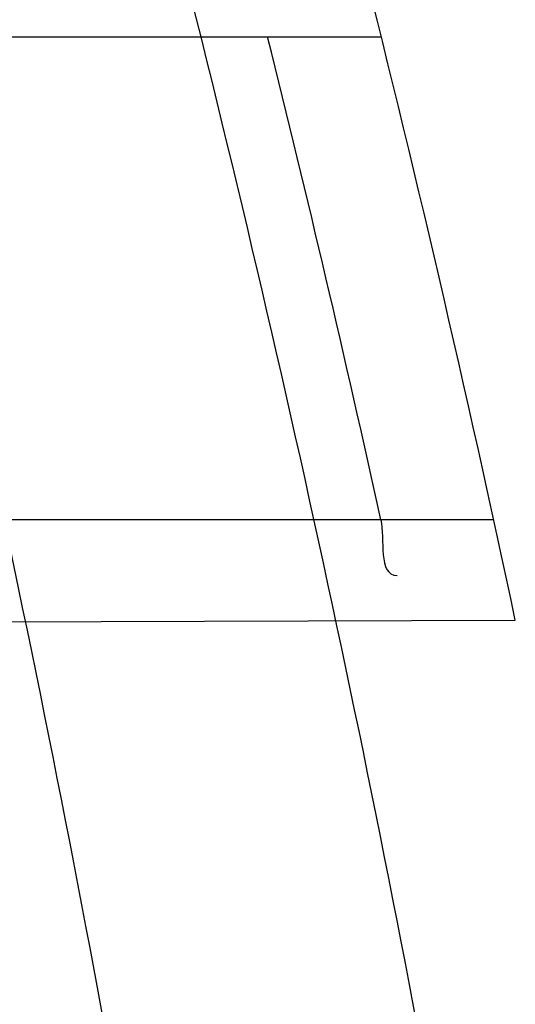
# Model space of a CAD drawing. Header units: millimetres. Extents: x 0 to 297, y 0 to 210.
# Tile 48 of 256: x 143.4959 to 143.5082, y 91.0589 to 91.0833. Entities that reach past the tile are written whole.
import ezdxf

# ---------------------------------------------------------------- set-up
doc = ezdxf.new("R2010")
doc.units = ezdxf.units.MM
doc.header["$LTSCALE"] = 16.335
doc.layers.get('0').update_dxf_attribs({"linetype": 'CONTINUOUS'})
for name, color, linetype in [('01_GLOBAL', 7, 'CONTINUOUS'), ('INTFCLR_1', 7, 'CONTINUOUS'), ('INTFCLR_144815', 7, 'CONTINUOUS')]:
    doc.layers.add(name, color=color, linetype=linetype)

msp = doc.modelspace()

# ---------------------------------------------------------------- linework, layer by layer
at = {"color": 7, "linetype": 'Continuous'}
msp.add_circle((144.2368034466, 92.193132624), 3.04, dxfattribs=at)
at = {"color": 9, "linetype": 'Continuous'}
msp.add_arc((144.2368034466, 92.193132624), 3.001038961, 182.9674534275, 267.0325465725, dxfattribs=at)
at = {"layer": '01_GLOBAL', "color": 7, "linetype": 'Continuous'}
msp.add_circle((144.2368034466, 92.193132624), 3.08, dxfattribs=at)
at = {"layer": 'INTFCLR_1', "color": 9, "linetype": 'Continuous'}
for p, q in [((143.4763827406, 91.0829089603), (143.5048999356, 91.0829089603)), ((143.5076924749, 91.0709089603), (143.4793763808, 91.0709089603)), ((143.4807515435, 91.0683197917), (143.5082285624, 91.06841570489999))]:
    msp.add_line(p, q, dxfattribs=at)
at = {"layer": 'INTFCLR_1', "color": 6, "linetype": 'Continuous'}
for centre, radius, start, end in [((143.076579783, 90.97690896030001), 0.4827613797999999, 270, 90.00000002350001), ((143.076579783, 90.97690896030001), 0.4587930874, 270, 90.00000002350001), ((143.076579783, 90.97690896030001), 0.441241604, 11.9691311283, 14.2357984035), ((143.0769582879, 90.9769136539), 0.4381320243, 12.3883355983, 14.0002124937)]:
    msp.add_arc(centre, radius, start, end, dxfattribs=at)
at = {"layer": 'INTFCLR_1', "color": 9, "linetype": 'Continuous'}
for points, knots in [([(143.505791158, 90.8276271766), (143.5067409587, 90.8302116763), (143.5086022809, 90.8354304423), (143.5121486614, 90.84601401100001), (143.5179028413, 90.8650111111), (143.5232385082, 90.8873082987), (143.5267617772, 90.90723622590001), (143.5282429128, 90.9174118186), (143.5290073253, 90.92329723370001), (143.5307716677, 90.93807275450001), (143.5326049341, 90.9633194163), (143.5323109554, 90.99310602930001), (143.5309256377, 91.0124090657), (143.5300542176, 91.021322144), (143.5294126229, 91.02725019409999), (143.5274302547, 91.04325002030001), (143.5229291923, 91.06887020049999), (143.5164430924, 91.09388353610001), (143.5118037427, 91.1087295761), (143.5100588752, 91.1140398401), (143.5074043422, 91.1218621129), (143.501415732, 91.13821577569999), (143.4910739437, 91.16221785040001), (143.4792964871, 91.1848938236), (143.4710860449, 91.1988510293), (143.4672487, 91.2050639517), (143.4646994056, 91.2091138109), (143.4578048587, 91.21976497), (143.446251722, 91.2361118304), (143.4302039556, 91.2560120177), (143.4166114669, 91.2709286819), (143.4071163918, 91.280463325), (143.4018664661, 91.2855115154), (143.3945821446, 91.292319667), (143.3843862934, 91.301234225), (143.373349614, 91.3098835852), (143.3667450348, 91.31458051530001), (143.3640805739, 91.316384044), (143.3625174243, 91.3174211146), (143.360134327, 91.3189510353), (143.3576340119, 91.3204557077), (143.3554317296, 91.3216111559), (143.3541938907, 91.32218598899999), (143.3532081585, 91.3225375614), (143.3525262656, 91.3226967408), (143.3519536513, 91.3226102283), (143.3518421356, 91.322071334), (143.35211692, 91.3214756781), (143.35259409, 91.3206502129), (143.3533650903, 91.31961113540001), (143.354392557, 91.3183442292), (143.3556852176, 91.31685831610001), (143.3572290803, 91.3151525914), (143.358673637, 91.31359842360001), (143.3599466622, 91.3122446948), (143.3621637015, 91.30990205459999), (143.3658426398, 91.3060562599), (143.3733257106, 91.29820400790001), (143.3814986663, 91.2893945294), (143.3889438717, 91.2809746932), (143.3935459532, 91.2756206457), (143.4009463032, 91.2668314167), (143.4122758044, 91.252588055), (143.4271285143, 91.2318655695), (143.4378788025, 91.2149484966), (143.4449171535, 91.2029069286), (143.4496927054, 91.19443764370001), (143.457931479, 91.1789786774), (143.4689344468, 91.1556341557), (143.4765250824, 91.1361710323), (143.480055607, 91.1260798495)], [0, 0, 0, 0, 0.0103790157, 0.0208837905, 0.0420711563, 0.0851838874, 0.1071959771, 0.1183352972, 0.1239410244, 0.1295662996, 0.174425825, 0.2192336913, 0.2417180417, 0.247353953, 0.2529903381, 0.2641931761, 0.3081223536, 0.3509244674, 0.3614867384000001, 0.3667496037, 0.3719933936, 0.3926231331, 0.4323811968, 0.4704128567, 0.4888542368, 0.4934078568, 0.4979383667, 0.5068920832, 0.5412323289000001, 0.5733304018, 0.6031976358, 0.6172527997, 0.6240454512, 0.6306500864, 0.6548352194, 0.6750684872, 0.6834752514, 0.6853781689, 0.6871962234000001, 0.6905460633, 0.6960524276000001, 0.6981915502, 0.6999110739, 0.7012078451, 0.7020914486, 0.7026255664, 0.703100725, 0.7038824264, 0.7050749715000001, 0.7066970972, 0.7087489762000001, 0.7112252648, 0.7141188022, 0.7174211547, 0.7192230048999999, 0.7211233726, 0.7295789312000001, 0.7392839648, 0.7620096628, 0.7748693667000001, 0.7816473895, 0.7886214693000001, 0.8181786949, 0.8502212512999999, 0.8846823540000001, 0.8936821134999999, 0.9027944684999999, 0.9213301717, 0.9597016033, 1, 1, 1, 1]), ([(143.3574002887, 91.32090895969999), (143.3579828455, 91.3209088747), (143.360948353, 91.3197357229), (143.3643531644, 91.3177442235), (143.3676585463, 91.31566523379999), (143.3692467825, 91.31463053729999), (143.3719545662, 91.31283211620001), (143.378664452, 91.3081521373), (143.3898825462, 91.2995381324), (143.4002548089, 91.29065717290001), (143.4076654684, 91.28387553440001), (143.4130031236, 91.27885055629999), (143.422653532, 91.2693642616), (143.4364709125, 91.2545242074), (143.4527894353, 91.23472347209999), (143.4645442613, 91.2184512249), (143.4715593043, 91.2078481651), (143.474151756, 91.2038188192), (143.4780526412, 91.1976396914), (143.4863962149, 91.18376385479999), (143.4983688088, 91.16121559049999), (143.5088888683, 91.1373346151), (143.5149812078, 91.1210611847), (143.5176807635, 91.1132799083), (143.5194547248, 91.1079989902), (143.524169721, 91.0932405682), (143.5307635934, 91.068371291), (143.5353421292, 91.0428843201), (143.5373581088, 91.02696958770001), (143.5380104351, 91.0210743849), (143.5388963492, 91.01221151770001), (143.5403047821, 90.993017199), (143.5406037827, 90.96339318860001), (143.5387395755, 90.93828707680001), (143.5369460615, 90.9235962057), (143.5361688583, 90.9177433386), (143.5346627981, 90.9076231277), (143.5310794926, 90.8877998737), (143.5256534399, 90.86562413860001), (143.5198047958, 90.8467377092), (143.5161994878, 90.83621326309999), (143.5143072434, 90.8310236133), (143.5133416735, 90.828453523)], [0, 0, 0, 0, 0.0031306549, 0.0166311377, 0.0214593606, 0.0240790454, 0.0268205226, 0.0389267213, 0.0680356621, 0.1027866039, 0.1122691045, 0.1220183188, 0.1421809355, 0.1849822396, 0.2309158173, 0.2799873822, 0.2927706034, 0.2992370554, 0.3057353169, 0.3320403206, 0.3862319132, 0.4428084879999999, 0.4721383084, 0.4795908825, 0.487069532, 0.5020757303, 0.5628487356, 0.6251729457, 0.6410612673, 0.6490543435, 0.6570463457, 0.6889269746, 0.7524526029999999, 0.8160592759, 0.8240370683, 0.8319876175, 0.8477879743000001, 0.8790177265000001, 0.9402188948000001, 0.970317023, 0.9852457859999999, 1, 1, 1, 1]), ([(143.480055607, 91.1260798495), (143.4837259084, 91.1155891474), (143.4903909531, 91.0940316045), (143.4967360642, 91.0663225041), (143.4998687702, 91.04781634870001), (143.5011284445, 91.03908602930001), (143.5019170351, 91.03321160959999), (143.5038463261, 91.0170292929), (143.5057008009, 90.99034417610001), (143.5054397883, 90.96356436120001), (143.5044671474, 90.9471924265), (143.504022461, 90.9412179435), (143.5032714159, 90.9323261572), (143.5012002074, 90.91339241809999), (143.4963788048, 90.88484585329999), (143.49048443, 90.86114028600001), (143.4864832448, 90.8475354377), (143.4848602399, 90.84220041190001), (143.4819377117, 90.8330489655), (143.4757637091, 90.8153843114), (143.4658991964, 90.7913053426), (143.4557508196, 90.7706295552), (143.4492053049, 90.7585613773), (143.4468307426, 90.7543048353), (143.4433023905, 90.74809499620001), (143.4357024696, 90.7352960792), (143.4236423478, 90.7168780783), (143.4088585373, 90.6967735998), (143.3981978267, 90.6836583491), (143.3920521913, 90.6764597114), (143.3897353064, 90.67377295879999), (143.3858253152, 90.6693041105), (143.3786022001, 90.6612629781), (143.3707422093, 90.65288706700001), (143.3636495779, 90.6454713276), (143.3593994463, 90.6410102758), (143.3560255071, 90.6373676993), (143.3538487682, 90.6348460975), (143.3526496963, 90.6332520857), (143.3521523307, 90.6324062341), (143.3518509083, 90.63179937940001), (143.3519780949, 90.6310096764), (143.3536612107, 90.6313530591), (143.3555127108, 90.6322404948), (143.3588652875, 90.6340529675), (143.3620632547, 90.63609007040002), (143.3646891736, 90.63783994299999), (143.3663741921, 90.6389985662), (143.3692060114, 90.6409804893), (143.3737350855, 90.64429641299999), (143.3800639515, 90.6492162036), (143.3895251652, 90.6570018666), (143.3979931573, 90.6645963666), (143.4054028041, 90.6717023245), (143.4107134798, 90.67694344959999), (143.4202844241, 90.68681168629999), (143.4339256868, 90.7022001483), (143.4499433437, 90.72266038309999), (143.4614126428, 90.7394215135), (143.4682300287, 90.75032242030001), (143.4707469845, 90.75446396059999), (143.4745342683, 90.76081850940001), (143.4826220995, 90.77508671), (143.4941655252, 90.79824657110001), (143.5021068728, 90.8176018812), (143.505791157, 90.8276271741)], [0, 0, 0, 0, 0.0419354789, 0.08505031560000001, 0.1071497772, 0.1127379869, 0.1183317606, 0.1295131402, 0.1742263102, 0.2191466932, 0.230445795, 0.2361065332, 0.241751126, 0.2641147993, 0.3079545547, 0.3508736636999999, 0.3561840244, 0.3614616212, 0.3719139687, 0.3924297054, 0.4320526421, 0.4700131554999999, 0.4792642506, 0.483852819, 0.4884035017, 0.5062126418, 0.5400088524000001, 0.5714206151, 0.6003317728, 0.6037560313, 0.6071340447, 0.6137178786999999, 0.6261602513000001, 0.6479155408, 0.6570536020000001, 0.6648783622, 0.6711643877, 0.6757843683, 0.6774462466, 0.6786751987, 0.6794900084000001, 0.6799813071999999, 0.6813020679, 0.6842478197, 0.6888651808, 0.6950795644, 0.6987591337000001, 0.70073729, 0.7027989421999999, 0.7117993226, 0.7219139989, 0.7330405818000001, 0.7580265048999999, 0.7648041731, 0.7717766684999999, 0.7861782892, 0.816667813, 0.8493175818, 0.8841610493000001, 0.8932352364, 0.8978283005, 0.9024468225, 0.9211469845, 0.9596997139, 1, 1, 1, 1]), ([(143.3574002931, 90.6329089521), (143.3572429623, 90.6329089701), (143.3568577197, 90.6329849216), (143.3568775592, 90.6336774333), (143.3572897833, 90.63438990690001), (143.3580025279, 90.63544892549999), (143.3590890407, 90.6367667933), (143.3605161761, 90.6383861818), (143.3622809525, 90.6402852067), (143.364262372, 90.64235883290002), (143.366417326, 90.6445772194), (143.3695810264, 90.647809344), (143.3761156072, 90.6544648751), (143.384127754, 90.66278898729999), (143.391492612, 90.67078447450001), (143.3954790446, 90.6752283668), (143.3978410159, 90.6779000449), (143.4041032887, 90.6850552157), (143.4149655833, 90.6980920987), (143.4300350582, 90.7180883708), (143.4423327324, 90.7364164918), (143.4500842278, 90.74915778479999), (143.4536819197, 90.7553382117), (143.4561024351, 90.75957339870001), (143.4627716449, 90.77157583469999), (143.4731139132, 90.7921423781), (143.4831746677, 90.8161140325), (143.4894718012, 90.8337029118), (143.4924519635, 90.8428134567), (143.4941067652, 90.8481240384), (143.4981845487, 90.86166066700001), (143.5041933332, 90.8852508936), (143.5091109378, 90.9136744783), (143.5112232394, 90.9325267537), (143.5119890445, 90.94137893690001), (143.5124424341, 90.9473263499), (143.5134340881, 90.9636235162), (143.5137003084, 90.9902855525), (143.5118091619, 91.01685089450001), (143.5098423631, 91.03295754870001), (143.5090383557, 91.0388051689), (143.5077538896, 91.047496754), (143.5045588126, 91.0659242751), (143.498087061, 91.0935137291), (143.4912937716, 91.1149624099), (143.4875537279, 91.1253987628)], [0, 0, 0, 0, 0.0008731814, 0.0017184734, 0.0032338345, 0.0055641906, 0.008732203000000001, 0.0127298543, 0.0175349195, 0.0231216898, 0.028646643, 0.0346996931, 0.0482229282, 0.0804128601, 0.09881585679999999, 0.1085510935, 0.1135452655, 0.1186072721, 0.1613234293, 0.207686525, 0.2575125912, 0.2837456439, 0.2904463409, 0.297201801, 0.3108185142, 0.3666506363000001, 0.4248611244, 0.4549770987, 0.470314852, 0.4780577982, 0.4858479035, 0.548777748, 0.6130125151, 0.6457681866, 0.6540348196, 0.6623247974, 0.6788712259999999, 0.7446474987, 0.8101274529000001, 0.8265054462, 0.8346996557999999, 0.8428862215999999, 0.8752668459, 0.9384715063, 1, 1, 1, 1])]:
    msp.add_open_spline(points, degree=3, knots=knots, dxfattribs=at)
at = {"layer": 'INTFCLR_1', "color": 6, "linetype": 'Continuous'}
for points, knots in [([(143.391388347, 91.3209089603), (143.3904120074, 91.3209089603), (143.3921762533, 91.3175482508), (143.3936912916, 91.315694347), (143.3961672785, 91.3124411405), (143.3992225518, 91.30876154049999), (143.403128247, 91.3040654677), (143.4076936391, 91.29861198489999), (143.4125904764, 91.2926805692), (143.4174256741, 91.286720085), (143.4219266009, 91.28104271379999), (143.4260587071, 91.27571427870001), (143.4298162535, 91.27075815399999), (143.4332121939, 91.266182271), (143.4362702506, 91.26197618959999), (143.4390204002, 91.2581218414), (143.4414908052, 91.2545969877), (143.44370074, 91.2513921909), (143.4456749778, 91.24848640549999), (143.4474377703, 91.24585559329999), (143.4490168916, 91.24346918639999), (143.4504211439, 91.2413232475), (143.4516679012, 91.2393981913), (143.4527743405, 91.2376740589), (143.4537663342, 91.2361152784), (143.4546489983, 91.2347177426), (143.4556772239, 91.23307898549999), (143.456672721, 91.23147797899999), (143.4576979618, 91.229813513), (143.4585721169, 91.2283843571), (143.4595323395, 91.2268022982), (143.4605887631, 91.22504676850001), (143.4617562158, 91.22308812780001), (143.4630444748, 91.22090314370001), (143.464465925, 91.21846216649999), (143.4660286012, 91.2157418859), (143.4677482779, 91.21270225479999), (143.4696392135, 91.20930191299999), (143.4717186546, 91.20548838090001), (143.4740086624, 91.2011951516), (143.4765248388, 91.1963580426), (143.4792812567, 91.1909028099), (143.4822951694, 91.18473858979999), (143.4855914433, 91.1777384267), (143.4891913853, 91.16974930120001), (143.4931140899, 91.16057587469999), (143.4973740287, 91.14998328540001), (143.5019825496, 91.13763594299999), (143.5068772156, 91.12325026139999), (143.5117345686, 91.10722271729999), (143.5162134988, 91.0902287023), (143.5200746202, 91.0730385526), (143.5232856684, 91.05580143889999), (143.5258459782, 91.03858559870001), (143.5277689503, 91.0213883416), (143.5290609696, 91.0042502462), (143.529733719, 90.9871546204), (143.5297948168, 90.97012845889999), (143.5292510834, 90.9531560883), (143.5281065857, 90.9362397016), (143.5263644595, 90.9193928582), (143.5240214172, 90.9025816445), (143.5210770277, 90.88582850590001), (143.5175167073, 90.8690970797), (143.5133376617, 90.85240858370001), (143.5085942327, 90.8359945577), (143.5035656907, 90.8206525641), (143.4986112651, 90.80703250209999), (143.4940105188, 90.7954001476), (143.4897809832, 90.7854046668), (143.485903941, 90.7767502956), (143.4823616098, 90.7692115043), (143.4791285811, 90.76260345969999), (143.4761817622, 90.75678861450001), (143.4734988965, 90.7516551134), (143.4710647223, 90.7471189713), (143.4688610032, 90.7431068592), (143.466865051, 90.7395466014), (143.4650570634, 90.7363786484), (143.4634184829, 90.7335526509), (143.461937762, 90.7310351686), (143.4606041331, 90.72879595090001), (143.4594032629, 90.72680144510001), (143.4583170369, 90.7250147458), (143.457331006, 90.7234069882), (143.4564183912, 90.7219306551), (143.4555069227, 90.720467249), (143.4545265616, 90.7189048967), (143.4534184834, 90.71715367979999), (143.4521719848, 90.7152023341), (143.4507682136, 90.71302749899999), (143.4491853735, 90.7106037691), (143.4474055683, 90.7079124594), (143.4454085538, 90.7049352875), (143.4431685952, 90.701647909), (143.4406602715, 90.6980271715), (143.4378551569, 90.6940523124), (143.4347311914, 90.6897123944), (143.4312583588, 90.6849889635), (143.4274059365, 90.6798656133), (143.4231637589, 90.6743560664), (143.4185304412, 90.6684770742), (143.4135422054, 90.66229925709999), (143.408452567, 90.6561180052), (143.4036878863, 90.6504204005), (143.3995946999, 90.6455048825), (143.3963986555, 90.6416642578), (143.3938021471, 90.6382708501), (143.3922373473, 90.6363594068), (143.3903920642, 90.6329089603), (143.391388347, 90.6329089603)], [0, 0, 0, 0, 0.0038604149, 0.007501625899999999, 0.0124785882, 0.0188917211, 0.0268498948, 0.0364677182, 0.0470694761, 0.05724446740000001, 0.066818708, 0.0757144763, 0.0839053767, 0.0914099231, 0.0982451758, 0.1044667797, 0.1101313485, 0.11526428, 0.1198589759, 0.1240215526, 0.1277856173, 0.1311734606, 0.1341617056, 0.1368541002, 0.1392736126, 0.1414672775, 0.143389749, 0.1469230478, 0.1489215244, 0.1511192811, 0.1535471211, 0.1562389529, 0.1592204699, 0.1625628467, 0.1662680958, 0.1703891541, 0.1749670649, 0.1800767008, 0.1857729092, 0.1921414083, 0.199315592, 0.2073311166, 0.2163077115, 0.2264451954, 0.2379233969, 0.2509534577, 0.2658909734, 0.2830621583, 0.3030578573, 0.3259639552, 0.3492662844, 0.3725305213, 0.3956109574, 0.4185782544, 0.4413347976, 0.4640172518, 0.4865192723, 0.5089682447, 0.5313242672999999, 0.5536477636, 0.5759939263, 0.5982772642, 0.6207472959, 0.6432362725, 0.6658996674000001, 0.6887559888, 0.7107777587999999, 0.7297237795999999, 0.7460531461, 0.7602331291, 0.7726347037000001, 0.7835467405, 0.7931663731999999, 0.8017211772, 0.8093215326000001, 0.8160683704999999, 0.8220757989, 0.8274205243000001, 0.8322066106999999, 0.8364980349, 0.8403367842, 0.8437547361, 0.8468031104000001, 0.8495420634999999, 0.8520223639, 0.8542604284, 0.8564046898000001, 0.8588391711, 0.861553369, 0.8645986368, 0.8679945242, 0.8717882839, 0.8760445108, 0.8807522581, 0.8859628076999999, 0.8917731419, 0.8981681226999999, 0.9051985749, 0.9129160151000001, 0.9213486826, 0.9305434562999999, 0.9404096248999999, 0.9509435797, 0.9619432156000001, 0.9720502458, 0.9803711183, 0.9870628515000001, 0.9922716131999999, 0.9960607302, 1, 1, 1, 1]), ([(143.3913883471, 90.6329089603), (143.3925009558, 90.6329089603), (143.3944304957, 90.6342092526), (143.3973970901, 90.6359951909), (143.4007982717, 90.63846662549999), (143.4050037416, 90.641686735), (143.4100111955, 90.64579797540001), (143.4155298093, 90.6505901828), (143.4211292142, 90.6557134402), (143.4264144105, 90.6607775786), (143.43125736, 90.6656028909), (143.4356657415, 90.6701567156), (143.4396603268, 90.6744161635), (143.4432708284, 90.6783761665), (143.4465216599, 90.6820354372), (143.4494397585, 90.68539654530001), (143.4520627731, 90.68848206), (143.4544121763, 90.6912986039), (143.456513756, 90.6938607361), (143.4583900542, 90.69618388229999), (143.4600695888, 90.6982924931), (143.4615949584, 90.7002315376), (143.4630975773, 90.7021632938), (143.4646983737, 90.7042463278), (143.4663978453, 90.7064880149), (143.4680793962, 90.7087376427), (143.4697311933, 90.7109767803), (143.4714499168, 90.71333865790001), (143.4733525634, 90.7159926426), (143.4754791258, 90.7190089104), (143.477855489, 90.7224451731), (143.4805066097, 90.7263640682), (143.4834545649, 90.73083052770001), (143.4867221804, 90.73592456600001), (143.4903444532, 90.7417581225), (143.4943554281, 90.74846001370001), (143.4987865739, 90.7561875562), (143.5036710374, 90.7651488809), (143.5090369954, 90.7755879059), (143.5149200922, 90.78786990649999), (143.5212054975, 90.8021696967), (143.5274896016, 90.8180379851), (143.5333654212, 90.8347684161), (143.5385840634, 90.85172715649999), (143.543100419, 90.8687485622), (143.5469295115, 90.8858143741), (143.5500694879, 90.9028343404), (143.5525457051, 90.9198546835), (143.5543635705, 90.93680288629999), (143.5555404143, 90.953705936), (143.5560867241, 90.9705470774), (143.5560112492, 90.9873292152), (143.5553196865, 91.00406232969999), (143.5540157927, 91.0207358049), (143.5520992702, 91.03735679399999), (143.5495685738, 91.05392286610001), (143.5464237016, 91.0704086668), (143.5426520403, 91.08685112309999), (143.5382472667, 91.1032296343), (143.5331875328, 91.11956315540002), (143.527486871, 91.1357686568), (143.5213730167, 91.1512348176), (143.515238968, 91.1652433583), (143.5094946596, 91.17729987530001), (143.5042564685, 91.18755505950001), (143.4994933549, 91.19635787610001), (143.4951738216, 91.20395281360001), (143.4912628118, 91.21054467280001), (143.4877284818, 91.21628951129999), (143.4845342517, 91.2213187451), (143.4816534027, 91.22572797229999), (143.4790579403, 91.22960449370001), (143.4767281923, 91.23301003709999), (143.4746357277, 91.2360102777), (143.472765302, 91.23864767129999), (143.4710870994, 91.24097947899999), (143.46957943, 91.2430470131), (143.4681380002, 91.2450001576), (143.4666395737, 91.2470074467), (143.4649885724, 91.2491911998), (143.463288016, 91.2514092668), (143.4615819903, 91.2536039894), (143.4598543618, 91.2557981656), (143.4579581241, 91.2581730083), (143.4558400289, 91.260784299), (143.4534675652, 91.2636590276), (143.4508179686, 91.26680939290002), (143.447859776, 91.2702519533), (143.4445666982, 91.2739955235), (143.4409044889, 91.27805121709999), (143.4368464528, 91.28241728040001), (143.4323696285, 91.2870829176), (143.4274456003, 91.2920302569), (143.4220754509, 91.2972158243), (143.4163486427, 91.3024971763), (143.410661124, 91.30747107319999), (143.4054543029, 91.3117747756), (143.4010724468, 91.3151480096), (143.3975442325, 91.3177259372), (143.3944939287, 91.3195690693), (143.3925216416, 91.3209089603), (143.3913883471, 91.3209089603)], [0, 0, 0, 0, 0.0042187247, 0.0081401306, 0.0133978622, 0.0200459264, 0.0282638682, 0.0379443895, 0.0477615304, 0.05703690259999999, 0.0656973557, 0.0736821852, 0.0810680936, 0.0878383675, 0.0940009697, 0.0996271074, 0.1047154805, 0.1093563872, 0.1135342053, 0.1172803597, 0.1206792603, 0.1237557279, 0.1266349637, 0.1299589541, 0.1337168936, 0.1373013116, 0.1406085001, 0.1442672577, 0.148377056, 0.1529904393, 0.1582606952, 0.164218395, 0.1709303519, 0.1785521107, 0.1871652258, 0.1969659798, 0.2081658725, 0.2209392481, 0.2356613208, 0.2526660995, 0.2725685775, 0.2948769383, 0.3173640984, 0.3397873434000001, 0.3621386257, 0.3841211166, 0.4060891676, 0.4277469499, 0.4493218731, 0.470705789, 0.4919793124, 0.5131981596, 0.5343255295, 0.5554668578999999, 0.5765984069, 0.5977513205, 0.6189954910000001, 0.6402209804, 0.6617015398, 0.6832900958, 0.7050415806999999, 0.7268239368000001, 0.7463339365, 0.7630160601, 0.7774553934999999, 0.7899931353, 0.8009638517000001, 0.8105830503, 0.8190545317, 0.8265380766, 0.8331730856, 0.8390248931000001, 0.8442268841, 0.8488182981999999, 0.8528943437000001, 0.8564866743, 0.8597116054, 0.8625968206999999, 0.8656908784, 0.8692094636, 0.8729771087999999, 0.8762884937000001, 0.879749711, 0.8835661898, 0.8878115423, 0.8924986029, 0.8976989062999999, 0.9034198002, 0.9097088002, 0.9166034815, 0.9241390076, 0.9323094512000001, 0.9411199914, 0.9506041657, 0.9606137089, 0.9706541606, 0.9792553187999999, 0.9862062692, 0.9916647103, 0.9957028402, 1, 1, 1, 1])]:
    msp.add_open_spline(points, degree=3, knots=knots, dxfattribs=at)
msp.add_open_spline([(143.5048888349, 91.0709089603), (143.5049918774, 91.07043983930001), (143.5048092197, 91.06952320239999), (143.5052895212, 91.069524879)], degree=3, dxfattribs=at)
at = {"layer": 'INTFCLR_144815', "color": 6, "linetype": 'Continuous'}
for radius in [0.5104906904, 0.4864760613]:
    msp.add_circle((143.076579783, 90.97690896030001), radius, dxfattribs=at)
for radius, start, end in [(0.7037433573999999, 313.9937911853, 154.5150993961), (0.6797433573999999, 312.9543589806, 154.5144414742), (0.6572577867, 282.2440355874, 71.2863570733)]:
    msp.add_arc((143.076579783, 90.97690896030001), radius, start, end, dxfattribs=at)
at = {"layer": 'INTFCLR_144815', "color": 9, "linetype": 'Continuous'}
for centre, radius, start, end in [((143.076579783, 90.97690896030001), 0.6528896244, 292.4997540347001, 54.0964566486), ((143.0765826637, 90.97691030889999), 0.5889741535, 292.4997540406, 54.09645665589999), ((143.0766003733, 90.97691387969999), 0.5790161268, 311.2505121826, 48.7494878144)]:
    msp.add_arc(centre, radius, start, end, dxfattribs=at)
at = {"layer": 'INTFCLR_144815', "color": 6, "linetype": 'Continuous'}
for points, knots in [([(143.559959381, 90.9769089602), (143.559959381, 90.97942306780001), (143.5599220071, 90.98445191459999), (143.5597537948, 90.991994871), (143.5594733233, 90.9995378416), (143.5590804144, 91.0070808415), (143.5585748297, 91.01462372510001), (143.5579562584, 91.0221664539), (143.5572243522, 91.02970866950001), (143.5563786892, 91.0372501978), (143.5554188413, 91.0447904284), (143.5543443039, 91.05232900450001), (143.5531546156, 91.0598649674), (143.5518492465, 91.0673976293), (143.5504277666, 91.0749256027), (143.5488896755, 91.0824478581), (143.5472346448, 91.08996252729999), (143.5454623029, 91.097468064), (143.5435725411, 91.1049619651), (143.5415652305, 91.1124420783), (143.5394406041, 91.11990520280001), (143.5371989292, 91.1273484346), (143.5348409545, 91.13476773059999), (143.5323675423, 91.1421592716), (143.529780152, 91.1495180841), (143.5270804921, 91.1568392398), (143.5242709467, 91.1641167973), (143.5213543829, 91.17134449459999), (143.5183344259, 91.17851521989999), (143.5152154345, 91.1856212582), (143.5120026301, 91.19265416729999), (143.5087022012, 91.19960473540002), (143.505321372, 91.2064630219), (143.5018684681, 91.2132183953), (143.4983529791, 91.2198595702), (143.4947855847, 91.22637469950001), (143.4911781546, 91.2327514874), (143.4875436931, 91.2389773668), (143.4838962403, 91.24503970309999), (143.4802507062, 91.2509260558), (143.4766226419, 91.2566244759), (143.473027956, 91.2621238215), (143.4694825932, 91.2674140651), (143.4660021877, 91.2724865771), (143.4626017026, 91.2773343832), (143.459295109, 91.2819523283), (143.4560950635, 91.2863372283), (143.4530128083, 91.2904877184), (143.4500581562, 91.2944040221), (143.4472396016, 91.29808760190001), (143.4445638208, 91.3015416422), (143.4420354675, 91.3047711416), (143.4396569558, 91.3077830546), (143.4374291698, 91.31058532), (143.4353519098, 91.3131862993), (143.4334244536, 91.3155941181), (143.4316455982, 91.3178166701), (143.4300138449, 91.3198614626), (143.4285275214, 91.32173548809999), (143.4271849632, 91.3234451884), (143.4259844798, 91.3249961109), (143.4249241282, 91.3263946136), (143.4240021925, 91.3276429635), (143.4232155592, 91.32875491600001), (143.422565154, 91.3297078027), (143.4220400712, 91.3305844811), (143.4215107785, 91.33140008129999), (143.4211293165, 91.33289918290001), (143.4216624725, 91.3329088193)], [0, 0, 0, 0, 0.0193232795, 0.0386507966, 0.0579870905, 0.0773359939, 0.09670230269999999, 0.1160891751, 0.1355014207, 0.154941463, 0.1744140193, 0.1939206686, 0.213465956, 0.2330500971, 0.2526769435, 0.2723457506, 0.2920596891, 0.3118161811, 0.3316171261, 0.3514582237, 0.3713396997, 0.3912550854, 0.4112023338, 0.4311723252, 0.4511600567, 0.471153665, 0.4911437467, 0.5111161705, 0.5310553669, 0.5509435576, 0.5707599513, 0.5904809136, 0.6100798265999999, 0.6295269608, 0.6487896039, 0.6678319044, 0.6866152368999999, 0.7050985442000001, 0.7232388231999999, 0.7409918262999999, 0.758313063, 0.7751587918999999, 0.7914870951, 0.8072590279, 0.8224396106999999, 0.8369988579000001, 0.8509122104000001, 0.8641615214, 0.8767332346, 0.8886179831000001, 0.8998102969, 0.9103147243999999, 0.9201416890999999, 0.9293075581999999, 0.9378296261, 0.9457257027, 0.9530130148, 0.9597096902, 0.9658325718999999, 0.9713969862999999, 0.9764171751, 0.9809076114, 0.9848822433, 0.9883555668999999, 0.9913411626, 0.9938520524, 0.9959015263, 1, 1, 1, 1]), ([(143.433067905, 90.62090910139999), (143.4328265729, 90.6209135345), (143.4324756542, 90.62173267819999), (143.4330197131, 90.6224610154), (143.4334366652, 90.6233453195), (143.4339703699, 90.62419814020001), (143.4346161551, 90.625198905), (143.4354019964, 90.62633936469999), (143.4363208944, 90.62762784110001), (143.4373778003, 90.629067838), (143.4385738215, 90.6306651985), (143.4399109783, 90.6324252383), (143.441391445, 90.63435475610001), (143.4430186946, 90.6364625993), (143.4447956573, 90.638757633), (143.4467226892, 90.6412461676), (143.4487964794, 90.6439306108), (143.4510117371, 90.6468115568), (143.4533657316, 90.6498936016), (143.4558612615, 90.6531893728), (143.4585019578, 90.6567137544), (143.461284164, 90.6604731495), (143.4641988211, 90.6644674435), (143.4672349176, 90.66869431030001), (143.4703835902, 90.673154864), (143.473633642, 90.6778472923), (143.4769725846, 90.6827680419), (143.4803867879, 90.68791175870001), (143.4838617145, 90.69327133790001), (143.4873822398, 90.69883811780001), (143.4909329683, 90.704602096), (143.4944985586, 90.7105522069), (143.4980640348, 90.7166766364), (143.5016150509, 90.7229631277), (143.5051380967, 90.72939925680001), (143.508620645, 90.7359726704), (143.5120512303, 90.7426712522), (143.5154195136, 90.7494833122), (143.5187162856, 90.75639770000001), (143.5219334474, 90.7634039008), (143.5250639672, 90.77049210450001), (143.5281017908, 90.777653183), (143.5310417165, 90.78487857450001), (143.5338798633, 90.7921616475), (143.5366072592, 90.7994810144), (143.5392210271, 90.8068281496), (143.5417223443, 90.8142048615), (143.5441140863, 90.8216202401), (143.5463966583, 90.8290768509), (143.5485670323, 90.8365654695), (143.5506238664, 90.84408177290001), (143.5525648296, 90.8516162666), (143.5543887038, 90.8591617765), (143.5560958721, 90.86671694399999), (143.5576869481, 90.8742815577), (143.5591625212, 90.881855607), (143.5605229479, 90.88943824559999), (143.5617683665, 90.89702739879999), (143.5628989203, 90.9046205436), (143.5639149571, 90.91221615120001), (143.5648169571, 90.91981379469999), (143.5656053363, 90.9274129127), (143.5662804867, 90.9350130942), (143.5668427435, 90.942613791), (143.5672924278, 90.9502149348), (143.5676297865, 90.9578162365), (143.5678550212, 90.9654177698), (143.5679682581, 90.97301929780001), (143.5679695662, 90.9806209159), (143.567858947, 90.9882224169), (143.5676363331, 90.99582392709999), (143.5673015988, 91.00342523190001), (143.5668545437, 91.01102638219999), (143.5662949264, 91.0186270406), (143.5656224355, 91.0262270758), (143.5648367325, 91.0338260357), (143.5639374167, 91.0414235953), (143.5629240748, 91.0490191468), (143.5617962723, 91.05661196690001), (143.5605535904, 91.0642010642), (143.5591956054, 91.07178539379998), (143.5577218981, 91.0793638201), (143.5561322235, 91.0869343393), (143.5544265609, 91.09449419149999), (143.5526049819, 91.10204067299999), (143.5506674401, 91.10957186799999), (143.5486137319, 91.117086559), (143.5464439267, 91.1245825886), (143.5441586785, 91.13205611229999), (143.5417591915, 91.139502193), (143.5392470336, 91.1469155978), (143.5366239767, 91.1542912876), (143.5338923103, 91.16162359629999), (143.5310549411, 91.16890614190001), (143.5281154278, 91.1761319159), (143.525078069, 91.1832932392), (143.5219479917, 91.1903817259), (143.5187312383, 91.19738826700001), (143.5154348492, 91.20430302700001), (143.512066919, 91.2111154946), (143.5086366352, 91.2178145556), (143.5051543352, 91.2243885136), (143.5016314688, 91.2308252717), (143.4980805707, 91.2371124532), (143.4945151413, 91.2432376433), (143.4909495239, 91.24918858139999), (143.4873986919, 91.2549534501), (143.4838779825, 91.2605211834), (143.480402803, 91.2658817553), (143.4769882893, 91.27102648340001), (143.4736489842, 91.2759482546), (143.4703985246, 91.28064170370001), (143.4672493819, 91.28510330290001), (143.464212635, 91.2893314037), (143.4612978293, 91.29332617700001), (143.4585129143, 91.29708947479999), (143.4558642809, 91.3006245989), (143.4533568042, 91.30393610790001), (143.450993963, 91.30702956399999), (143.4487779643, 91.3099113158), (143.4467099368, 91.3125882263), (143.444790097, 91.3150674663), (143.4430178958, 91.31735635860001), (143.4413922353, 91.31946213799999), (143.4399116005, 91.32139186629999), (143.4385741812, 91.323152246), (143.4373781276, 91.32474964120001), (143.4363211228, 91.32618976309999), (143.4354021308, 91.3274783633), (143.4346162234, 91.32861891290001), (143.4339704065, 91.32961972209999), (143.4334366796, 91.3304725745), (143.4330197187, 91.3313568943), (143.4324756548, 91.33208523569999), (143.4328265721, 91.33290438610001), (143.433067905, 91.3329088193)], [0, 0, 0, 0, 0.0009310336, 0.002365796, 0.0034193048, 0.0047077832, 0.006237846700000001, 0.0080159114, 0.0100484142, 0.0123424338, 0.0149055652, 0.0177455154, 0.0208683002, 0.0242865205, 0.0280168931, 0.0320641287, 0.03642688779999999, 0.0411013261, 0.0460820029, 0.0513859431, 0.0570470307, 0.0630689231, 0.0694259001, 0.0761196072, 0.0831428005, 0.0904858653, 0.0981365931, 0.1060799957, 0.1142989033, 0.1227742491, 0.1314855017, 0.1404113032, 0.1495299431, 0.1588198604, 0.1682601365, 0.1778307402, 0.1875127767, 0.1972886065, 0.2071421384, 0.2170587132, 0.2270251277, 0.2370298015, 0.2470622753, 0.2571128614, 0.2671789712, 0.2771901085, 0.2871913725, 0.2972229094, 0.3072428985, 0.3172696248, 0.3272959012, 0.3372999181, 0.3472797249, 0.3572378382, 0.3671756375, 0.3770956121, 0.3870009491, 0.3968896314, 0.4067592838, 0.416611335, 0.4264476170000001, 0.4362699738, 0.4460792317, 0.4558777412, 0.465666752, 0.475448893, 0.4852256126, 0.4949995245, 0.5047720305, 0.5145458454, 0.5243224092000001, 0.5341044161, 0.5438932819, 0.5536914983, 0.5635002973, 0.5733219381, 0.5831577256, 0.5930094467, 0.6028783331, 0.6127653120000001, 0.6226711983, 0.6325970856, 0.6425436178, 0.6525082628, 0.6624891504, 0.6724871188, 0.6825027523, 0.6925369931, 0.7025869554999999, 0.7126463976, 0.7227116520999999, 0.7327783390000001, 0.742840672, 0.7528920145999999, 0.7629245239, 0.772929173, 0.7828957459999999, 0.7928124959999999, 0.8026662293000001, 0.8124423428, 0.8221246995, 0.8316958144, 0.8411366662, 0.8504272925, 0.8595467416, 0.8684734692, 0.8771857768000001, 0.8856622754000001, 0.8938824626, 0.9018271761, 0.9094792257, 0.9168237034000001, 0.923848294, 0.9305435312, 0.93690291, 0.9429227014, 0.9486018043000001, 0.9539413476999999, 0.9589446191, 0.9636165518, 0.9679634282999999, 0.9719924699, 0.9757115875, 0.9791292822, 0.9822538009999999, 0.9850935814, 0.9876568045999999, 0.9899510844, 0.9919838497, 0.9937619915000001, 0.9952921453, 0.9965806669, 0.997634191, 0.9990689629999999, 1, 1, 1, 1]), ([(143.3994670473, 91.3209089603), (143.399146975, 91.3209089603), (143.3990453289, 91.3197000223), (143.3998732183, 91.31874922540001), (143.4008762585, 91.3170341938), (143.4024694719, 91.31499494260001), (143.4045267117, 91.3123576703), (143.4070952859, 91.3092171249), (143.4101750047, 91.3054836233), (143.4137722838, 91.30113952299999), (143.4179272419, 91.29608530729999), (143.4226335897, 91.29027809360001), (143.4278792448, 91.2836639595), (143.4336355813, 91.27619926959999), (143.4398265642, 91.2678906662), (143.4463921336, 91.25871707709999), (143.4532128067, 91.2487397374), (143.4601957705, 91.23798721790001), (143.4672140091, 91.2265542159), (143.4741696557, 91.2145077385), (143.4809580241, 91.2019499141), (143.4875044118, 91.1889540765), (143.4937367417, 91.1756130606), (143.4996120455, 91.1619830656), (143.5050872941, 91.1481408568), (143.5101428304, 91.134124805), (143.5147593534, 91.1199874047), (143.5189273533, 91.1057650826), (143.5226468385, 91.09147400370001), (143.525909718, 91.0771665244), (143.5287290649, 91.0628147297), (143.5310996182, 91.0484749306), (143.53303206, 91.0341158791), (143.5345263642, 91.01978289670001), (143.5355886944, 91.00546539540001), (143.5362231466, 90.991176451), (143.5363638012, 90.9816614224), (143.5363638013, 90.9769089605)], [0, 0, 0, 0, 0.0025344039, 0.005901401, 0.0109295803, 0.0177704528, 0.0265540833, 0.0373505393, 0.04991676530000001, 0.0648695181, 0.0820131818, 0.1017234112, 0.1240566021, 0.1488553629, 0.1763609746, 0.2060970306, 0.2381748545, 0.2720515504, 0.3076064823, 0.3443876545, 0.3821831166, 0.4206251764, 0.4595934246, 0.4987613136, 0.5381325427, 0.5774437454, 0.6167240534, 0.6558745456, 0.6947773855, 0.7336358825, 0.7720551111, 0.8105726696, 0.8487051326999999, 0.8867612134, 0.9246626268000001, 0.9623689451, 1, 1, 1, 1]), ([(143.4446760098, 91.3209089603), (143.4444338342, 91.3209089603), (143.4440805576, 91.32008333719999), (143.4445966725, 91.319342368), (143.4449904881, 91.3184389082), (143.4454977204, 91.3175675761), (143.4461122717, 91.3165448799), (143.4468609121, 91.3153794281), (143.4477365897, 91.3140630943), (143.4487436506, 91.31259278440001), (143.4498827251, 91.31096304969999), (143.4511555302, 91.3091686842), (143.4525633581, 91.3072037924), (143.4541073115, 91.30506236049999), (143.455788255, 91.3027379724), (143.4576064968, 91.30022429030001), (143.4595619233, 91.2975147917), (143.4616535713, 91.2946033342), (143.4638797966, 91.2914838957), (143.4662378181, 91.28815120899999), (143.4687238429, 91.2846006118), (143.4713327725, 91.2808285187), (143.4740582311, 91.27683247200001), (143.4768924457, 91.2726114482), (143.4798262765, 91.2681659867), (143.4828493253, 91.2634982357), (143.4859500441, 91.2586120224), (143.4891159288, 91.25351281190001), (143.492333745, 91.2482076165), (143.4955897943, 91.2427048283), (143.4988701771, 91.2370140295), (143.5021610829, 91.2311457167), (143.5054490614, 91.2251109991), (143.5087212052, 91.218921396), (143.5119653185, 91.2125886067), (143.5151700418, 91.20612431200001), (143.5183249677, 91.1995399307), (143.5214206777, 91.1928464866), (143.5244487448, 91.1860545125), (143.5274017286, 91.1791739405), (143.5302731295, 91.1722140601), (143.5330572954, 91.16518358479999), (143.5357494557, 91.15809040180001), (143.5383454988, 91.1509419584), (143.5408421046, 91.1437447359), (143.5432363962, 91.13650504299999), (143.5455261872, 91.1292281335), (143.547709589, 91.1219192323), (143.5497852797, 91.1145825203), (143.551752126, 91.1072222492), (143.5536094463, 91.09984166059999), (143.5553566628, 91.0924441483), (143.5569935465, 91.0850321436), (143.5585198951, 91.077608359), (143.559935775, 91.07017457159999), (143.5612412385, 91.0627328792), (143.562436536, 91.05528445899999), (143.5635218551, 91.0478309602), (143.5644975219, 91.0403731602), (143.5653637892, 91.03291231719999), (143.5661210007, 91.02544880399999), (143.5667694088, 91.01798358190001), (143.5673093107, 91.0105167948), (143.5677409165, 91.0030491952), (143.5680644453, 90.9955807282), (143.5682800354, 90.9881119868), (143.5683878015, 90.980642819), (143.5683877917, 90.97317374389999), (143.5682800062, 90.9657045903), (143.5680643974, 90.9582358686), (143.5677408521, 90.9507674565), (143.5673092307, 90.9432999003), (143.5667693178, 90.9358331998), (143.5661208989, 90.9283680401), (143.5653636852, 90.9209046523), (143.5644974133, 90.91344388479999), (143.5635217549, 90.9059862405), (143.5624364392, 90.8985328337), (143.5612411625, 90.8910845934), (143.5599357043, 90.88364296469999), (143.5585198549, 90.87620936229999), (143.5569935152, 90.86878563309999), (143.555356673, 90.8613738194), (143.5536094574, 90.8539763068), (143.551752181, 90.8465958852), (143.5497853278, 90.83923557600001), (143.5477096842, 90.8318990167), (143.545526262, 90.8245900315), (143.5432365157, 90.8173132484), (143.540842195, 90.81007345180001), (143.5383456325, 90.8028763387), (143.5357495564, 90.79572779), (143.5330574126, 90.7886346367), (143.5302732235, 90.78160409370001), (143.5274018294, 90.7746442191), (143.5244488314, 90.7677636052), (143.5214207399, 90.7609715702), (143.5183250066, 90.754278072), (143.5151700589, 90.7476936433), (143.5119653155, 90.74122930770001), (143.5087211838, 90.7348964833), (143.5054490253, 90.7287068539), (143.5021610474, 90.7226721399), (143.4988701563, 90.716803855), (143.4955897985, 90.7111130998), (143.4923337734, 90.7056103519), (143.4891159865, 90.7003052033), (143.4859501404, 90.69520605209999), (143.4828494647, 90.69031990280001), (143.4798264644, 90.6856522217), (143.4768926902, 90.68120684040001), (143.4740585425, 90.6769859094), (143.4713331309, 90.67298992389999), (143.4687242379, 90.6692178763), (143.4662382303, 90.66566729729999), (143.463880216, 90.66233461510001), (143.4616539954, 90.65921517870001), (143.4595623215, 90.6563036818), (143.4576068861, 90.653594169), (143.4557885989, 90.6510804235), (143.454107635, 90.6487560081), (143.4525636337, 90.64661451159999), (143.4511557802, 90.64464958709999), (143.449882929, 90.6428551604), (143.4487438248, 90.641225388), (143.4477367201, 90.6397550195), (143.4468610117, 90.63843864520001), (143.4461123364, 90.63727314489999), (143.4454977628, 90.63625041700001), (143.4449905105, 90.6353790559), (143.4445966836, 90.6344755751), (143.4440805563, 90.63373459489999), (143.4444338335, 90.6329089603), (143.4446760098, 90.6329089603)], [0, 0, 0, 0, 0.0009746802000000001, 0.0024840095, 0.0035885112, 0.0049370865, 0.0065361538, 0.0083919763, 0.0105107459, 0.0128992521, 0.015564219, 0.0185131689, 0.0217532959, 0.0252926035, 0.0291382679, 0.0332981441, 0.0377785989, 0.04258641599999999, 0.0477262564, 0.0532026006, 0.0590172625, 0.0651707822, 0.071661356, 0.0784844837, 0.0856331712, 0.0930977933, 0.1008661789, 0.1089237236, 0.1172537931, 0.1258380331, 0.1346568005, 0.1436896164, 0.1529158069, 0.1623149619, 0.1718668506, 0.1815521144, 0.1913525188, 0.2012510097, 0.2112318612, 0.2212807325, 0.231384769, 0.2415324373, 0.2517131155, 0.2619185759, 0.2721400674, 0.2823718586, 0.2926070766, 0.3028419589, 0.3130713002, 0.3232929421, 0.3335030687, 0.3437008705, 0.3538836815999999, 0.3640517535, 0.374203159, 0.3843390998, 0.3944585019, 0.404563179, 0.4146523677, 0.4247285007, 0.4347913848, 0.4448437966, 0.4548857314, 0.4649202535, 0.4749476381, 0.4849710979, 0.4949910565, 0.5050107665, 0.5150307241, 0.5250541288, 0.5350814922, 0.5451158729, 0.5551577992, 0.5652100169, 0.5752728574, 0.5853487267, 0.5954379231, 0.6055422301, 0.6156616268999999, 0.6257972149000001, 0.6359487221, 0.6461162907, 0.656299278, 0.6664966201, 0.6767070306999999, 0.6869281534, 0.6971578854, 0.7073922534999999, 0.7176279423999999, 0.7278592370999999, 0.7380811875, 0.7482862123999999, 0.758467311, 0.768614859, 0.7787188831, 0.7887678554, 0.7987487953, 0.8086473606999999, 0.8184478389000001, 0.8281331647, 0.8376851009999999, 0.8470843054, 0.8563105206, 0.8653432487, 0.874161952, 0.8827461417, 0.8910761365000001, 0.8991335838, 0.9069018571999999, 0.914366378, 0.9215149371, 0.9283378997, 0.9348283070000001, 0.9409818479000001, 0.9467964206, 0.9522727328, 0.9574126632, 0.9622204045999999, 0.9667010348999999, 0.970860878, 0.9747067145, 0.97824602, 0.9814863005, 0.9844352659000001, 0.9871003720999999, 0.9894889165, 0.9916078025, 0.9934636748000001, 0.9950628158, 0.9964114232, 0.9975159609, 0.9990253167, 1, 1, 1, 1]), ([(143.5694155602, 90.9769089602), (143.5694155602, 90.97959183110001), (143.5693739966, 90.98495819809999), (143.5691869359, 90.9930070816), (143.5688750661, 91.00105527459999), (143.5684382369, 91.0091023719), (143.5678762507, 91.0171478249), (143.5671888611, 91.0251910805), (143.5663758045, 91.0332312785), (143.5654367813, 91.0412676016), (143.5643715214, 91.0492987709), (143.5631797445, 91.0573235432), (143.5618612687, 91.06534005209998), (143.5604159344, 91.07334648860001), (143.5588437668, 91.0813402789), (143.5571448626, 91.0893188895), (143.5553196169, 91.09727886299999), (143.5533685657, 91.10521674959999), (143.5512926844, 91.1131280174), (143.5490931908, 91.1210080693), (143.5467718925, 91.1288511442), (143.5443309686, 91.13665132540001), (143.5417733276, 91.14440155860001), (143.5391024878, 91.1520942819), (143.5363228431, 91.1597208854), (143.5334396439, 91.1672720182), (143.5304591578, 91.1747373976), (143.5273887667, 91.1821058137), (143.5242370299, 91.1893652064), (143.5210137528, 91.19650271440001), (143.5177300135, 91.2035047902), (143.5143981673, 91.210357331), (143.5110317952, 91.2170458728), (143.5076455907, 91.223555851), (143.5042551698, 91.2298729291), (143.5008768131, 91.2359833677), (143.4975271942, 91.2418743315), (143.4942230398, 91.2475342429), (143.4909807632, 91.25295311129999), (143.4878160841, 91.2581228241), (143.4847436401, 91.2630374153), (143.4817769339, 91.26769278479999), (143.4789282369, 91.2720865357), (143.4762085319, 91.27621779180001), (143.4736266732, 91.2800882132), (143.4711891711, 91.2837020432), (143.4689002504, 91.2870658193), (143.4667626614, 91.2901870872), (143.4647780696, 91.2930738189), (143.4629473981, 91.295733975), (143.4612709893, 91.2981752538), (143.4597487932, 91.3004051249), (143.4583804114, 91.30243004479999), (143.4571653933, 91.3042575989), (143.4561024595, 91.3058896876), (143.455191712, 91.30734429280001), (143.4544278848, 91.3085889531), (143.4536895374, 91.3099879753), (143.4530002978, 91.31095476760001), (143.4527707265, 91.3127544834), (143.4532213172, 91.3127623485)], [0, 0, 0, 0, 0.02225245, 0.0445093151, 0.0667750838, 0.0890537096, 0.1113496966, 0.1336661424, 0.1560071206, 0.1783746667, 0.2007723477, 0.2232005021, 0.2456615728, 0.2681539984, 0.2906786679, 0.3132316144, 0.3358115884, 0.3584115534, 0.3810274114, 0.4036483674, 0.4262663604, 0.4488666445, 0.4714362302, 0.493956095, 0.516405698, 0.5387611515, 0.5609948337, 0.5830754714, 0.6049679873, 0.6266337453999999, 0.648030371, 0.6691122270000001, 0.6898308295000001, 0.7101353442, 0.7299737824, 0.7492942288, 0.7680459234, 0.7861801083, 0.8036519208, 0.8204214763, 0.8364545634, 0.8517244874, 0.8662078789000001, 0.8798864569, 0.8927486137, 0.9047971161, 0.9160413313, 0.9264952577, 0.9361748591, 0.945097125, 0.9532791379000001, 0.9607380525, 0.9674902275, 0.9735510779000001, 0.9789355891, 0.9836595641, 0.9877384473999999, 0.9911880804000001, 0.9962621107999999, 1, 1, 1, 1]), ([(143.5930281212, 90.97690896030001), (143.5930281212, 90.9820085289), (143.5928685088, 90.9922131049), (143.5921514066, 91.0075149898), (143.5909537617, 91.0228121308), (143.5892730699, 91.03810039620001), (143.587105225, 91.0533740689), (143.5844474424, 91.0686241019), (143.5812950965, 91.0838367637), (143.5776467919, 91.09899444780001), (143.5735011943, 91.1140731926), (143.568862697, 91.12904306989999), (143.5637381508, 91.1438649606), (143.5581444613, 91.158491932), (143.5521047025, 91.1728646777), (143.5456576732, 91.18691624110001), (143.5388523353, 91.2005649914), (143.5317590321, 91.21372141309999), (143.5244638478, 91.2262875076), (143.5170689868, 91.2381628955), (143.5096913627, 91.2492533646), (143.5024534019, 91.25947473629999), (143.4954774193, 91.26876491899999), (143.4888706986, 91.27708451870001), (143.4827284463, 91.28442708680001), (143.4771157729, 91.29080575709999), (143.4720785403, 91.2962589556), (143.4676404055, 91.30083056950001), (143.463808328, 91.3045873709), (143.4605811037, 91.307548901), (143.4579441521, 91.30986106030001), (143.4556445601, 91.3115135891), (143.4541253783, 91.31277812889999), (143.4532213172, 91.3127623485)], [0, 0, 0, 0, 0.0408499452, 0.0817377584, 0.1226908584, 0.1637418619, 0.2049215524, 0.2462459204, 0.2877224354, 0.329349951, 0.3711123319, 0.4129705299, 0.4548685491, 0.4967167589, 0.5383929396, 0.579731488, 0.6205367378, 0.6605415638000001, 0.6994421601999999, 0.7369113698, 0.7725873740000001, 0.8061275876, 0.8372253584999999, 0.8656390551, 0.8912193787, 0.9139002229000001, 0.9336943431, 0.9506758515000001, 0.9649483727, 0.9766362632, 0.9858655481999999, 0.9927569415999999, 1, 1, 1, 1])]:
    msp.add_open_spline(points, degree=3, knots=knots, dxfattribs=at)
at = {"layer": 'INTFCLR_144815', "color": 9, "linetype": 'Continuous'}
for points, knots in [([(143.4681527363, 91.3316707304), (143.467949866, 91.3314986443), (143.4680849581, 91.3304767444), (143.4687941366, 91.3290390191), (143.4701348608, 91.32663797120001), (143.4731221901, 91.3220257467), (143.4763663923, 91.31733590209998), (143.4795506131, 91.3127650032), (143.482172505, 91.3090057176), (143.487369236, 91.3015321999), (143.4955074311, 91.2895824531), (143.502996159, 91.27800650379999), (143.5082746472, 91.2695019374), (143.5120449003, 91.2633135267), (143.5188549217, 91.2517998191), (143.5285823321, 91.2342279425), (143.5379100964, 91.2155665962), (143.544268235, 91.2016804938), (143.5479059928, 91.19334234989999), (143.5533981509, 91.1803199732), (143.5612157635, 91.1600103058), (143.5704436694, 91.13168294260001), (143.5770266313, 91.10691144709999), (143.5809892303, 91.0889181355), (143.5830791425, 91.0783166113), (143.5860246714, 91.06209979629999), (143.5895629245, 91.03733121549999), (143.5913564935, 91.0151142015), (143.5919137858, 91.00388635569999)], [0, 0, 0, 0, 0.0022439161, 0.0070120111, 0.0145616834, 0.0248857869, 0.0536624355, 0.0624935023, 0.07189207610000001, 0.0923184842, 0.1392770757, 0.19383471, 0.2085944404, 0.2237059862, 0.2549574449, 0.3214227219, 0.3930725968, 0.4308712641, 0.4502345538, 0.469804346, 0.5500822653, 0.6337070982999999, 0.7209882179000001, 0.7661541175, 0.7890968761, 0.8121288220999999, 0.9051772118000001, 1, 1, 1, 1]), ([(143.6000376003, 91.0036996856), (143.599469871, 91.0148507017), (143.597647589, 91.0369175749), (143.5940534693, 91.06151239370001), (143.5910567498, 91.0776127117), (143.5889357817, 91.0881413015), (143.5849049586, 91.1060112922), (143.5782154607, 91.1306126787), (143.5688301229, 91.1587358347), (143.56089247, 91.17889546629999), (143.5553103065, 91.1918183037), (143.5516138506, 91.2000964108), (143.5451503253, 91.21388397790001), (143.5356684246, 91.2324087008), (143.525783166, 91.2498427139), (143.5188646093, 91.26126541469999), (143.5150313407, 91.26740416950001), (143.5096663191, 91.2758450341), (143.5020500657, 91.28732779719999), (143.493782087, 91.29918012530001), (143.4884987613, 91.3065894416), (143.4858323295, 91.3103165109), (143.4825939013, 91.31484736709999), (143.4792947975, 91.3194954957), (143.4762519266, 91.32406287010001), (143.4748859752, 91.32644236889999), (143.4741589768, 91.32785606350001), (143.4740159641, 91.32887420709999), (143.4742174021, 91.3290419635)], [0, 0, 0, 0, 0.0945441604, 0.1873460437, 0.2103231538, 0.2332131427, 0.2782846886, 0.3654193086, 0.4489587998, 0.529211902, 0.5487834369, 0.5681546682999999, 0.6059759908, 0.6777110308, 0.7443035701, 0.7756315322, 0.7907861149, 0.80558492, 0.8603198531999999, 0.9074428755, 0.9279435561, 0.9373780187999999, 0.9462430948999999, 0.9751197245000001, 0.985468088, 0.9930239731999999, 0.9977802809, 1, 1, 1, 1])]:
    msp.add_open_spline(points, degree=3, knots=knots, dxfattribs=at)

doc.saveas('drawing.dxf')
